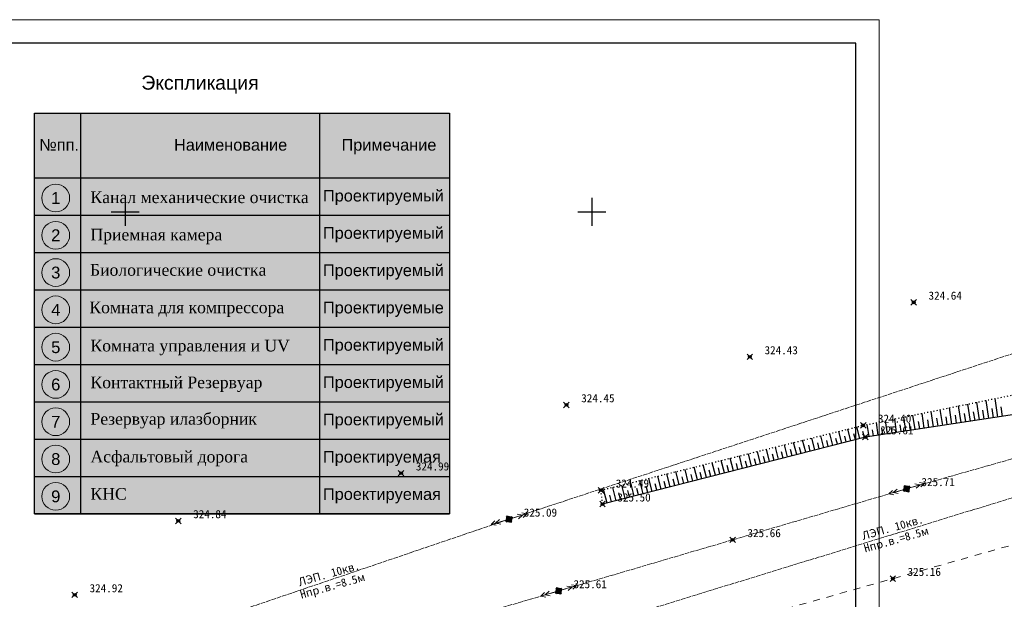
# Model space of a CAD drawing. Header units: metres. Extents: x 705573 to 711566, y 4301675 to 4311183.
# Tile 98 of 256: x 707667 to 707773, y 4308490 to 4308552. Entities that reach past the tile are written whole.
import ezdxf
from ezdxf.enums import TextEntityAlignment as Align

# ---------------------------------------------------------------- set-up
doc = ezdxf.new("R2010")
doc.units = ezdxf.units.M
doc.header["$LTSCALE"] = 0.5
doc.header["$PDMODE"] = 35
doc.header["$PDSIZE"] = 0.3
for name, pattern in [('Auto_Street_NotBorder_Line_m1', [3, 1.5, -1.5]), ('Commnctn_Electr_VLP_High_Built_m1', [1, 1, 0]), ('Контура низ откосов  Штриховая 0.1-0.5 - - - - - - -', [0.6, 0.1, -0.5])]:
    doc.linetypes.add(name, pattern=pattern)
for name, color, linetype in [('(001) Сетка', 92, 'Continuous'), ('(004) Точки рельефа', 7, 'Continuous'), ('(022) Возд. Линии', 7, 'Continuous'), ('(035) Откосы', 7, 'Continuous'), ('Номер пп.', 250, 'Continuous'), ('Экспликация', 7, 'Continuous')]:
    doc.layers.add(name, color=color, linetype=linetype)
doc.layers.add('AUTO#_ROADS_EXIST_L', color=7, linetype='Continuous', lineweight=15, true_color=0x000000)
doc.layers.add('COMMN_OBJCT_#####_B', color=7, linetype='Continuous', lineweight=15, true_color=0x000000)
doc.layers.add('COMMN_OBJCT_ELCTR_B', color=7, linetype='Continuous', true_color=0x000000)
doc.layers.add('COMMN_OBJCT_ELCTR_L', color=7, linetype='Continuous', true_color=0x000000)
doc.layers.add('ПЛАНИРОВКА', color=7, linetype='Continuous', lineweight=5)
doc.layers.add('Рамка  штамп', color=7, linetype='Continuous', lineweight=30)
doc.styles.add('ARIAL', font='arial.ttf', dxfattribs={"height": 1.75})
doc.styles.add('BM-431', font='txt')
doc.styles.add('D-431', font='txt')
doc.styles.get("Standard").update_dxf_attribs({"font": 'times.ttf'})
doc.styles.add('стиль2', font='arial.ttf', dxfattribs={"height": 1.5})
doc.styles.add('Юлия', font='arial.ttf')

# ---------------------------------------------------------------- blocks, each defined once
blk = doc.blocks.new('CommnctnPoleRCsquare_m1')
at = {"layer": 'COMMN_OBJCT_#####_B', "lineweight": 13, "true_color": 0xfffffe}
blk.add_hatch(color=7, dxfattribs=at).paths.add_polyline_path([(-0.6, 0.6), (-0.6, -0.6), (0.6, -0.6), (0.6, 0.6)])
at = {"layer": 'COMMN_OBJCT_#####_B', "lineweight": 13, "true_color": 0x000000}
blk.add_hatch(color=18, dxfattribs=at).paths.add_polyline_path([(-0.1, 0, 1), (0.1, 0, 1)])
at = {"layer": 'COMMN_OBJCT_#####_B', "color": 18, "lineweight": 9, "true_color": 0x000000}
blk.add_lwpolyline([(0.6, 0.6), (-0.6, 0.6), (-0.6, -0.6), (0.6, -0.6)], close=True, dxfattribs=at)
blk.add_circle((0, 0), 0.1, dxfattribs=at)
blk = doc.blocks.new('ElectricHighVLP_m1')
at = {"layer": 'COMMN_OBJCT_ELCTR_B', "color": 18, "linetype": 'Continuous', "lineweight": 20, "true_color": 0x000000}
for p, q in [((0, 0), (4, 0)), ((3, 0), (2, 0.5)), ((3, 0), (2, -0.5)), ((4, 0), (3, 0.5)), ((4, 0), (3, -0.5))]:
    blk.add_line(p, q, dxfattribs=at)
blk = doc.blocks.new('Setka')
at = {"layer": '(001) Сетка'}
for p, q in [((0, 1.5), (0, -1.5)), ((-1.5, 0), (1.5, 0))]:
    blk.add_line(p, q, dxfattribs=at)
blk = doc.blocks.new('нум1')
at = {"layer": 'Номер пп.', "ltscale": 100, "true_color": 0xffffff}
h = blk.add_hatch(color=7, dxfattribs=at)
edge = h.paths.add_edge_path()
edge.add_arc((0, 0), 3.52, 0, 360)
at = {"layer": 'Номер пп.', "color": 18, "lineweight": 15, "true_color": 0x000000}
blk.add_circle((0, 0), 3.52, dxfattribs=at)
at = {"layer": 'Номер пп.', "color": 0, "ltscale": 100, "style": 'Юлия'}
blk.add_attdef('ЦИФРА', text='', height=4, dxfattribs=at).set_placement((0, 0), align=Align.MIDDLE_CENTER)
blk = doc.blocks.new('A$C0558a0ee')
at = {"layer": 'Экспликация', "ltscale": 100, "true_color": 0x8ebac7, "transparency": 33554687}
h = blk.add_hatch(color=143, dxfattribs=at)
h.dxf.hatch_style = 1
h.paths.add_polyline_path([(0, -4), (4.94, -4), (4.94, 32), (44.47, 32), (44.47, 38.94), (0, 38.94)])
at = {"layer": 'Экспликация', "ltscale": 100, "true_color": 0xffffff, "transparency": 33554687}
h = blk.add_hatch(color=7, dxfattribs=at)
h.dxf.hatch_style = 1
h.paths.add_polyline_path([(4.9, -4), (44.47, -4), (44.47, 32), (4.94, 32)])
at = {"layer": 'Экспликация', "lineweight": 30, "ltscale": 100}
blk.add_lwpolyline([(44.47, -4), (0, -4), (0, 38.94), (44.47, 38.94)], close=True, dxfattribs=at)
at = {"layer": 'Экспликация', "linetype": 'Continuous', "lineweight": 30}
for points in [[(4.94, 38.94), (4.94, -4)], [(30.56, 38.94), (30.56, -4)]]:
    blk.add_lwpolyline(points, dxfattribs=at)
at = {"layer": 'Экспликация', "color": 7, "lineweight": 30, "ltscale": 100}
for points in [[(0, 32), (44.47, 32)], [(0, 28), (44.47, 28)], [(0, 24), (44.47, 24)], [(0, 20), (44.47, 20)], [(0, 16), (44.47, 16)], [(0, 12), (44.47, 12)], [(0, 12), (44.47, 12)], [(0, 8), (44.47, 8)], [(0, 4), (44.47, 4)], [(0, 0), (44.47, 0)], [(0, -4), (44.47, -4)]]:
    blk.add_lwpolyline(points, dxfattribs=at)
at = {"layer": 'Экспликация', "color": 18, "ltscale": 0.5, "true_color": 0x000000}
ref = blk.add_blockref('нум1', (2.29, 29.86), dxfattribs=dict(at, xscale=0.4222972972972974, yscale=0.4222972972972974, zscale=0.4222972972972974))
ref.add_attrib('ЦИФРА', '1', dxfattribs={"layer": 'ПЛАНИРОВКА', "color": 18, "ltscale": 100, "true_color": 0x000000, "height": 1.27, "style": 'ARIAL'}).set_placement((2.29, 29.86), align=Align.MIDDLE_CENTER)
ref = blk.add_blockref('нум1', (2.29, 25.86), dxfattribs=dict(at, xscale=0.4222972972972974, yscale=0.4222972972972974, zscale=0.4222972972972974))
ref.add_attrib('ЦИФРА', '2', dxfattribs={"layer": 'ПЛАНИРОВКА', "color": 18, "ltscale": 100, "true_color": 0x000000, "height": 1.27, "style": 'ARIAL'}).set_placement((2.29, 25.86), align=Align.MIDDLE_CENTER)
ref = blk.add_blockref('нум1', (2.29, 21.86), dxfattribs=dict(at, xscale=0.4222972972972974, yscale=0.4222972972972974, zscale=0.4222972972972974))
ref.add_attrib('ЦИФРА', '3', dxfattribs={"layer": 'ПЛАНИРОВКА', "color": 18, "ltscale": 100, "true_color": 0x000000, "height": 1.27, "style": 'ARIAL'}).set_placement((2.29, 21.86), align=Align.MIDDLE_CENTER)
ref = blk.add_blockref('нум1', (2.29, 17.86), dxfattribs=dict(at, xscale=0.4222972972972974, yscale=0.4222972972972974, zscale=0.4222972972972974))
ref.add_attrib('ЦИФРА', '4', dxfattribs={"layer": 'ПЛАНИРОВКА', "color": 18, "ltscale": 100, "true_color": 0x000000, "height": 1.27, "style": 'ARIAL'}).set_placement((2.29, 17.86), align=Align.MIDDLE_CENTER)
ref = blk.add_blockref('нум1', (2.29, 13.86), dxfattribs=dict(at, xscale=0.4222972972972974, yscale=0.4222972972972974, zscale=0.4222972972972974))
ref.add_attrib('ЦИФРА', '5', dxfattribs={"layer": 'ПЛАНИРОВКА', "color": 18, "ltscale": 100, "true_color": 0x000000, "height": 1.27, "style": 'ARIAL'}).set_placement((2.29, 13.86), align=Align.MIDDLE_CENTER)
ref = blk.add_blockref('нум1', (2.29, 9.86), dxfattribs=dict(at, xscale=0.4222972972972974, yscale=0.4222972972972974, zscale=0.4222972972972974))
ref.add_attrib('ЦИФРА', '6', dxfattribs={"layer": 'ПЛАНИРОВКА', "color": 18, "ltscale": 100, "true_color": 0x000000, "height": 1.27, "style": 'ARIAL'}).set_placement((2.29, 9.86), align=Align.MIDDLE_CENTER)
ref = blk.add_blockref('нум1', (2.29, 5.86), dxfattribs=dict(at, xscale=0.4222972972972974, yscale=0.4222972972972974, zscale=0.4222972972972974))
ref.add_attrib('ЦИФРА', '7', dxfattribs={"layer": 'ПЛАНИРОВКА', "color": 18, "ltscale": 100, "true_color": 0x000000, "height": 1.27, "style": 'ARIAL'}).set_placement((2.29, 5.86), align=Align.MIDDLE_CENTER)
ref = blk.add_blockref('нум1', (2.29, 1.86), dxfattribs=dict(at, xscale=0.4222972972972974, yscale=0.4222972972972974, zscale=0.4222972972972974))
ref.add_attrib('ЦИФРА', '8', dxfattribs={"layer": 'ПЛАНИРОВКА', "color": 18, "ltscale": 100, "true_color": 0x000000, "height": 1.27, "style": 'ARIAL'}).set_placement((2.29, 1.86), align=Align.MIDDLE_CENTER)
ref = blk.add_blockref('нум1', (2.29, -2.14), dxfattribs=dict(at, xscale=0.4222972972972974, yscale=0.4222972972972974, zscale=0.4222972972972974))
ref.add_attrib('ЦИФРА', '9', dxfattribs={"layer": 'ПЛАНИРОВКА', "color": 18, "ltscale": 100, "true_color": 0x000000, "height": 1.27, "style": 'ARIAL'}).set_placement((2.29, -2.14), align=Align.MIDDLE_CENTER)
at = {"layer": 'Экспликация', "linetype": 'Continuous', "lineweight": 30, "style": 'стиль2'}
for s, p in [(' №пп.                     Наименование            Примечание', (0.04, 34.93, 49.86)), ('Проектируемый', (30.92, 29.48, 49.86)), ('Проектируемый', (30.92, 25.48, 49.86)), ('Проектируемый', (30.92, 21.48, 49.86)), ('Проектируемые', (30.92, 17.48, 49.86)), ('Проектируемый', (30.92, 13.48, 49.86)), ('Проектируемый', (30.92, 9.48, 49.86)), ('Проектируемый', (30.92, 5.48, 49.86)), ('Проектируемая', (30.92, 1.48, 49.86)), ('Проектируемая', (30.92, -2.52, 49.86))]:
    blk.add_text(s, height=1.25, dxfattribs=at).set_placement(p)
at = {"layer": 'Экспликация', "linetype": 'Continuous', "lineweight": 15, "transparency": 33554687, "insert": (0.87, 42.97), "char_height": 1.5, "attachment_point": 1, "style": 'стиль2'}
blk.add_mtext_dynamic_manual_height_columns('\\pxi7.05404;Экспликация', width=47.7569, gutter_width=15, heights=[2.97], dxfattribs=at)
at = {"layer": 'Экспликация', "ltscale": 50, "char_height": 1.25, "attachment_point": 1}
for s, insert, width in [('Канал механические очистка', (6.01, 30.56), 29.5598), ('Приемная камера', (6.01, 26.56), 29.5598), ('Биологические очистка{\\f宋体|b0|i0|c134|p2; }', (5.96, 22.77), 29.5598), ('Комната для компрессора', (5.89, 18.75), 29.8482), ('Комната управления и UV', (6.01, 14.65), 29.5598), ('Контактный Резервуар', (6.01, 10.71), 29.5598), ('Резервуар илазборник', (6.01, 6.8), 29.5598), ('Асфальтовый дорога ', (6.01, 2.75), 29.5598), ('КНС', (6.01, -1.25), 29.5598)]:
    blk.add_mtext(s, dxfattribs=dict(at, insert=insert, width=width))

msp = doc.modelspace()

# ---------------------------------------------------------------- linework, layer by layer
at = {"layer": '(035) Откосы'}
for p, q in [((707769.02, 4308508.94, 325.19), (707768.74, 4308510.78, 325.19)), ((707770.01, 4308509.09, 325.19), (707769.72, 4308510.98, 325.19)), ((707771, 4308509.24, 325.19), (707770.7, 4308511.17, 325.19)), ((707771.98, 4308509.39, 325.19), (707771.68, 4308511.37, 325.19)), ((707763.1, 4308508.05, 325.19), (707762.87, 4308509.58, 325.19)), ((707764.08, 4308508.2, 325.19), (707763.85, 4308509.78, 325.19)), ((707765.07, 4308508.34, 325.19), (707764.82, 4308509.98, 325.19)), ((707766.06, 4308508.49, 325.19), (707765.8, 4308510.18, 325.19)), ((707767.05, 4308508.64, 325.19), (707766.78, 4308510.38, 325.19)), ((707767.54, 4308508.72, 325.19), (707767.41, 4308509.6, 325.19)), ((707768.03, 4308508.79, 325.19), (707767.76, 4308510.58, 325.19)), ((707768.53, 4308508.87, 325.19), (707768.39, 4308509.77, 325.19)), ((707769.52, 4308509.01, 325.19), (707769.37, 4308509.95, 325.19)), ((707770.5, 4308509.16, 325.19), (707770.36, 4308510.12, 325.19)), ((707771.49, 4308509.31, 325.19), (707771.34, 4308510.29, 325.19)), ((707772.48, 4308509.46, 325.19), (707772.33, 4308510.47, 325.19)), ((707758.16, 4308507.3, 325.19), (707757.97, 4308508.59, 325.19)), ((707759.15, 4308507.45, 325.19), (707758.95, 4308508.79, 325.19)), ((707760.13, 4308507.6, 325.19), (707759.93, 4308508.98, 325.19)), ((707761.12, 4308507.75, 325.19), (707760.91, 4308509.18, 325.19)), ((707761.62, 4308507.82, 325.19), (707761.51, 4308508.55, 325.19)), ((707762.11, 4308507.9, 325.19), (707761.89, 4308509.38, 325.19)), ((707762.6, 4308507.97, 325.19), (707762.49, 4308508.73, 325.19)), ((707763.59, 4308508.12, 325.19), (707763.47, 4308508.9, 325.19)), ((707764.58, 4308508.27, 325.19), (707764.46, 4308509.08, 325.19)), ((707765.57, 4308508.42, 325.19), (707765.44, 4308509.25, 325.19)), ((707766.55, 4308508.57, 325.19), (707766.42, 4308509.42, 325.19)), ((707754.28, 4308506.35, 325.19), (707753.96, 4308507.61, 325.19)), ((707755.25, 4308506.6, 325.19), (707754.93, 4308507.85, 325.19)), ((707756.22, 4308506.85, 325.19), (707755.9, 4308508.09, 325.19)), ((707756.7, 4308506.97, 325.19), (707756.54, 4308507.59, 325.19)), ((707757.18, 4308507.09, 325.19), (707756.87, 4308508.33, 325.19)), ((707757.67, 4308507.22, 325.19), (707757.51, 4308507.84, 325.19)), ((707758.65, 4308507.38, 325.19), (707758.55, 4308508.03, 325.19)), ((707759.64, 4308507.52, 325.19), (707759.54, 4308508.2, 325.19)), ((707760.63, 4308507.67, 325.19), (707760.52, 4308508.38, 325.19)), ((707749.44, 4308505.12, 325.19), (707749.11, 4308506.41, 325.19)), ((707750.41, 4308505.36, 325.19), (707750.08, 4308506.65, 325.19)), ((707751.38, 4308505.61, 325.19), (707751.05, 4308506.89, 325.19)), ((707752.35, 4308505.86, 325.19), (707752.02, 4308507.13, 325.19)), ((707752.83, 4308505.98, 325.19), (707752.67, 4308506.62, 325.19)), ((707753.31, 4308506.1, 325.19), (707752.99, 4308507.37, 325.19)), ((707753.8, 4308506.23, 325.19), (707753.64, 4308506.86, 325.19)), ((707754.77, 4308506.48, 325.19), (707754.61, 4308507.1, 325.19)), ((707755.73, 4308506.72, 325.19), (707755.57, 4308507.35, 325.19)), ((707745.57, 4308504.13, 325.19), (707745.24, 4308505.45, 325.19)), ((707746.54, 4308504.37, 325.19), (707746.21, 4308505.69, 325.19)), ((707747.51, 4308504.62, 325.19), (707747.17, 4308505.93, 325.19)), ((707747.99, 4308504.74, 325.19), (707747.83, 4308505.4, 325.19)), ((707748.48, 4308504.87, 325.19), (707748.14, 4308506.17, 325.19)), ((707748.96, 4308504.99, 325.19), (707748.79, 4308505.64, 325.19)), ((707749.93, 4308505.24, 325.19), (707749.76, 4308505.89, 325.19)), ((707750.9, 4308505.49, 325.19), (707750.73, 4308506.13, 325.19)), ((707751.86, 4308505.73, 325.19), (707751.7, 4308506.37, 325.19)), ((707741.7, 4308503.14, 325.19), (707741.36, 4308504.49, 325.19)), ((707742.67, 4308503.39, 325.19), (707742.33, 4308504.73, 325.19)), ((707743.64, 4308503.63, 325.19), (707743.3, 4308504.97, 325.19)), ((707744.12, 4308503.76, 325.19), (707743.95, 4308504.42, 325.19)), ((707744.61, 4308503.88, 325.19), (707744.27, 4308505.21, 325.19)), ((707745.09, 4308504, 325.19), (707744.92, 4308504.67, 325.19)), ((707746.06, 4308504.25, 325.19), (707745.89, 4308504.91, 325.19)), ((707747.03, 4308504.5, 325.19), (707746.86, 4308505.15, 325.19)), ((707736.87, 4308501.9, 325.19), (707736.51, 4308503.29, 325.19)), ((707737.83, 4308502.15, 325.19), (707737.48, 4308503.53, 325.19)), ((707738.8, 4308502.4, 325.19), (707738.45, 4308503.77, 325.19)), ((707739.77, 4308502.64, 325.19), (707739.42, 4308504.01, 325.19)), ((707740.25, 4308502.77, 325.19), (707740.08, 4308503.45, 325.19)), ((707740.74, 4308502.89, 325.19), (707740.39, 4308504.25, 325.19)), ((707741.22, 4308503.01, 325.19), (707741.05, 4308503.69, 325.19)), ((707742.19, 4308503.26, 325.19), (707742.02, 4308503.94, 325.19)), ((707743.16, 4308503.51, 325.19), (707742.98, 4308504.18, 325.19)), ((707733, 4308500.91, 325.19), (707732.64, 4308502.33, 325.19)), ((707733.96, 4308501.16, 325.19), (707733.6, 4308502.57, 325.19)), ((707734.93, 4308501.41, 325.19), (707734.57, 4308502.81, 325.19)), ((707735.42, 4308501.53, 325.19), (707735.24, 4308502.23, 325.19)), ((707735.9, 4308501.66, 325.19), (707735.54, 4308503.05, 325.19)), ((707736.38, 4308501.78, 325.19), (707736.21, 4308502.47, 325.19)), ((707737.35, 4308502.03, 325.19), (707737.17, 4308502.72, 325.19)), ((707738.32, 4308502.27, 325.19), (707738.14, 4308502.96, 325.19)), ((707739.29, 4308502.52, 325.19), (707739.11, 4308503.21, 325.19)), ((707730.09, 4308500.17, 325.19), (707729.73, 4308501.61, 325.19)), ((707731.06, 4308500.42, 325.19), (707730.7, 4308501.85, 325.19)), ((707731.55, 4308500.54, 325.19), (707731.36, 4308501.26, 325.19)), ((707732.03, 4308500.67, 325.19), (707731.67, 4308502.09, 325.19)), ((707732.51, 4308500.79, 325.19), (707732.33, 4308501.5, 325.19)), ((707733.48, 4308501.04, 325.19), (707733.3, 4308501.74, 325.19)), ((707734.45, 4308501.28, 325.19), (707734.27, 4308501.99, 325.19)), ((707730.58, 4308500.3, 325.19), (707730.4, 4308501.01, 325.19))]:
    msp.add_line(p, q, dxfattribs=at)
at = {"layer": '(035) Откосы', "linetype": 'Контура низ откосов  Штриховая 0.1-0.5 - - - - - - -', "elevation": 325.19}
msp.add_lwpolyline([(707729.61, 4308500.05), (707729.44, 4308501.54), (707757.54, 4308508.5), (707780.14, 4308513.09), (707807.35, 4308519.04), (707824.74, 4308521.96), (707825.12, 4308520.4)], dxfattribs=at)
at = {"layer": '(035) Откосы', "elevation": 325.19, "flags": 128}
msp.add_lwpolyline([(707825.12, 4308520.4), (707807.57, 4308518.36), (707781.05, 4308510.76), (707757.77, 4308507.24), (707729.61, 4308500.05)], dxfattribs=at)
at = {"lineweight": 30, "ltscale": 0.1, "elevation": 321.54}
msp.add_lwpolyline([(707559.26, 4308405.97), (707756.76, 4308405.97), (707756.76, 4308549.47), (707559.26, 4308549.47), (707559.26, 4308405.97)], dxfattribs=at)
at = {"color": 0, "linetype": 'ByBlock', "lineweight": -2, "transparency": 16777216}
for p in [(707762.95, 4308521.69, 324.64), (707745.39, 4308515.84, 324.43), (707725.74, 4308510.69, 324.45), (707757.54, 4308508.5, 324.4), (707757.77, 4308507.24, 325.61), (707708.03, 4308503.37, 324.99), (707729.44, 4308501.54, 324.49), (707762.19, 4308501.7, 325.71), (707729.61, 4308500.05, 325.5), (707684.16, 4308498.25, 324.84), (707719.59, 4308498.43, 325.09), (707743.55, 4308496.22, 325.66), (707760.71, 4308492.06, 325.16), (707673.06, 4308490.32, 324.92), (707724.91, 4308490.74, 325.61)]:
    msp.add_point(p, dxfattribs=at)
at = {"layer": 'AUTO#_ROADS_EXIST_L', "linetype": 'Auto_Street_NotBorder_Line_m1', "lineweight": 15, "elevation": 326.29, "flags": 128}
msp.add_lwpolyline([(707560.16, 4308435.46), (707811.66, 4308506.44), (707878.31, 4308526.75), (707916.67, 4308537.59), (707980.15, 4308559.78), (708015.89, 4308570.73), (708066.59, 4308587.39), (708112.98, 4308606.03), (708121.87, 4308613.17), (708120.08, 4308617.45), (708114.11, 4308619.88)], dxfattribs=at)
at = {"layer": 'COMMN_OBJCT_ELCTR_L', "linetype": 'Commnctn_Electr_VLP_High_Built_m1', "lineweight": 20, "flags": 128}
for points, elevation in [([(707559.86, 4308436.47), (707591.06, 4308445.27), (707653.95, 4308464.22), (707719.83, 4308484.23), (707783.04, 4308503.66), (707846.22, 4308523.49), (707914.77, 4308544.83), (707979.96, 4308565.05), (708042.48, 4308584.49), (708135.82, 4308613.31), (708166.74, 4308624.85), (708194.36, 4308635.49), (708173.51, 4308716.07)], 326.46), ([(707556.59, 4308447.21), (707663.53, 4308479.37), (707719.59, 4308498.43), (707775.51, 4308516.83), (707832.76, 4308535.15), (708068.36, 4308609.08), (708068.72, 4308615.69)], 325.71), ([(707558.16, 4308442.05), (707617.44, 4308459.38), (707658.49, 4308471.25), (707724.91, 4308490.74), (707762.19, 4308501.7), (707808.65, 4308514.86), (707843.27, 4308525.79)], 325.92)]:
    msp.add_lwpolyline(points, dxfattribs=dict(at, elevation=elevation))
at = {"layer": 'Рамка  штамп', "color": 7, "linetype": 'Continuous', "lineweight": 15, "ltscale": 100, "elevation": 321.54}
msp.add_lwpolyline([(707549.26, 4308403.47), (707759.26, 4308403.47), (707759.26, 4308551.97), (707549.26, 4308551.97), (707549.26, 4308403.47)], dxfattribs=at)

# ---------------------------------------------------------------- block references
at = {"layer": '(001) Сетка'}
for p in [(707678.46, 4308531.4), (707728.46, 4308531.4)]:
    msp.add_blockref('Setka', p, dxfattribs=at)
at = {"color": 5}
msp.add_blockref('A$C0558a0ee', (707668.74, 4308503.02), dxfattribs=at)
at = {"layer": 'COMMN_OBJCT_#####_B', "color": 18, "true_color": 0x000000, "xscale": 0.5, "yscale": 0.5, "zscale": 0.5, "rotation": 347.8261480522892}
for p in [(707762.19, 4308501.7, -0.75), (707719.59, 4308498.43, -1.38), (707724.91, 4308490.74, -0.85)]:
    msp.add_blockref('CommnctnPoleRCsquare_m1', p, dxfattribs=at)
at = {"layer": 'COMMN_OBJCT_ELCTR_B'}
for p, xscale, yscale, zscale, rotation in [((707762.19, 4308501.7, -0.75), 0.5, 0.5, 0.5, 16.7749167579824), ((707762.19, 4308501.7, -0.75), 0.4999999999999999, 0.4999999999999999, 0.4999999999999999, 195.9551830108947), ((707719.59, 4308498.43, -1.38), 0.5, 0.5, 0.5, 16.7749167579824), ((707719.59, 4308498.43, -1.38), 0.4999999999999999, 0.4999999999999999, 0.4999999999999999, 195.9551830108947), ((707724.91, 4308490.74, -0.85), 0.4999999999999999, 0.4999999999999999, 0.4999999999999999, 195.9551830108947), ((707724.91, 4308490.74, -0.85), 0.5, 0.5, 0.5, 16.7749167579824)]:
    msp.add_blockref('ElectricHighVLP_m1', p, dxfattribs=dict(at, xscale=xscale, yscale=yscale, zscale=zscale, rotation=rotation))

# ---------------------------------------------------------------- texts
at = {"layer": '(004) Точки рельефа', "style": 'D-431'}
for s, p in [('324.64', (707764.54, 4308521.97, 324.64)), ('324.43', (707746.97, 4308516.12, 324.43)), ('324.45', (707727.33, 4308510.97, 324.45)), ('324.40', (707759.12, 4308508.78, 324.4)), ('325.61', (707759.35, 4308507.53, 325.61)), ('324.99', (707709.61, 4308503.66, 324.99)), ('324.49', (707731.02, 4308501.82, 324.49)), ('325.71', (707763.78, 4308501.98, 325.71)), ('325.50', (707731.2, 4308500.33, 325.5)), ('324.84', (707685.75, 4308498.54, 324.84)), ('325.09', (707721.17, 4308498.71, 325.09)), ('325.66', (707745.14, 4308496.51, 325.66)), ('325.16', (707762.29, 4308492.35, 325.16)), ('325.61', (707726.5, 4308491.03, 325.61)), ('324.92', (707674.65, 4308490.6, 324.92))]:
    msp.add_text(s, height=0.875, dxfattribs=at).set_placement(p)
at = {"layer": '(022) Возд. Линии', "style": 'BM-431'}
for p in [(707757.76, 4308494.87, 326.29), (707757.76, 4308494.87, 326.29), (707697.36, 4308489.91)]:
    msp.add_text('Hпр.в.=8.5м', height=0.875, rotation=15.76, dxfattribs=at).set_placement(p)
at = {"layer": '(022) Возд. Линии', "char_height": 0.875, "attachment_point": 1, "rotation": 15.76, "style": 'BM-431'}
for insert in [(707757.3, 4308497.05, 326.29), (707757.3, 4308497.05, 326.29), (707696.91, 4308492.09)]:
    msp.add_mtext('ЛЭП. 10кв.', dxfattribs=dict(at, insert=insert))

doc.saveas('drawing.dxf')
